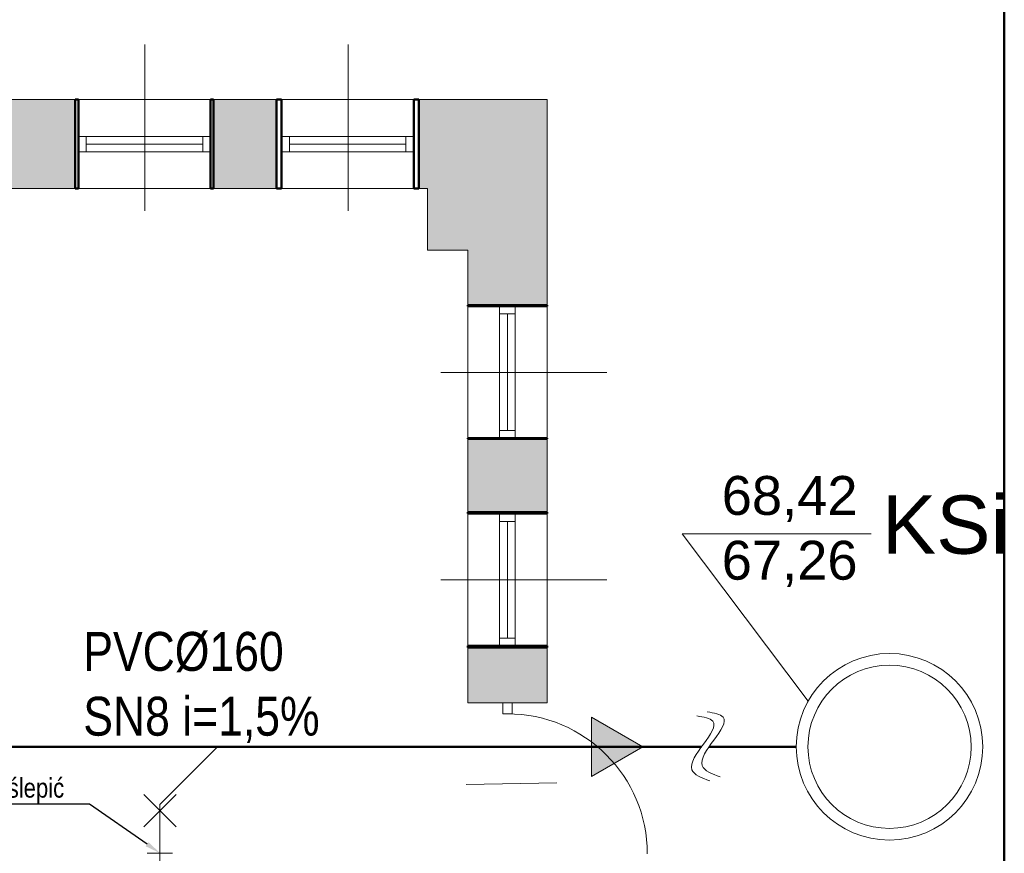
# Model space of a CAD drawing. Header units: millimetres. Extents: x -23540 to 53212, y -37964 to 41185.
# Tile 106 of 203: x -1908 to -1275, y -30277 to -29740. Entities that reach past the tile are written whole.
import ezdxf
from ezdxf import colors
from ezdxf.entities.mleader import LeaderData, LeaderLine
from ezdxf.math import Vec2, Vec3

# ---------------------------------------------------------------- set-up
doc = ezdxf.new("R2010")
doc.units = ezdxf.units.MM
doc.linetypes.add('DIVIDEX2', pattern=[2.5, 1, -0.5, 0, -0.5, 0, -0.5])
doc.layers.get('0').update_dxf_attribs({"lineweight": 18})
for name, color, linetype, lineweight in [('BA_KS_ist.', 34, 'Continuous', 50), ('Cienka', 7, 'Continuous', 18), ('M_Ramki rysunków', 2, 'Continuous', 18), ('MM_KS_OPISY', 7, 'Continuous', 9), ('mm_sprężone', 7, 'Continuous', 50), ('mm_wentylacja_bloki', 7, 'Continuous', 18), ('PG_WIDOKOWE_CIENKIE', 1, 'Continuous', 18), ('PG_ŚCIANY_DZIAŁOWE', 3, 'Continuous', 18), ('PG_ŚCIANY_SŁUPY', 4, 'Continuous', 18), ('Przekrojowa', 60, 'Continuous', 18)]:
    doc.layers.add(name, color=color, linetype=linetype, lineweight=lineweight)
doc.styles.add('BIKTS', font='bikromsw.shx', dxfattribs={"width": 0.85})
doc.styles.get("Standard").update_dxf_attribs({"font": 'arial.ttf'})

# ---------------------------------------------------------------- blocks, each defined once
blk = doc.blocks.new('ksstrz')
at = {"layer": 'mm_sprężone', "linetype": 'DIVIDEX2', "lineweight": 30}
h = blk.add_hatch(color=256, dxfattribs=at)
h.dxf.hatch_style = 1
h.paths.add_polyline_path([(28045.5, -44864.49), (28060.5, -44838.51), (28030.5, -44838.51)])
at = {"layer": 'mm_wentylacja_bloki'}
for p, q in [((28030.5, -44838.51), (28045.5, -44864.49)), ((28060.5, -44838.51), (28030.5, -44838.51)), ((28045.5, -44864.49), (28060.5, -44838.51))]:
    blk.add_line(p, q, dxfattribs=at)

msp = doc.modelspace()

# ---------------------------------------------------------------- hatches: boundary and pattern name
at = {"layer": 'PG_ŚCIANY_DZIAŁOWE', "true_color": 0x636466, "transparency": 33554610}
h = msp.add_hatch(color=251, dxfattribs=at)
h.dxf.hatch_style = 1
h.paths.add_polyline_path([(-1872.41, -29791.84), (-1914.41, -29791.84), (-1914.41, -29849.09), (-1872.41, -29849.09)])
h = msp.add_hatch(color=251, dxfattribs=at)
h.dxf.hatch_style = 1
h.paths.add_polyline_path([(-1742.91, -29791.84), (-1783.41, -29791.84), (-1783.41, -29849.09), (-1742.91, -29849.09)])
h = msp.add_hatch(color=251, dxfattribs=at)
h.dxf.hatch_style = 1
h.paths.add_polyline_path([(-1568.91, -29791.84), (-1651.41, -29791.84), (-1651.41, -29849.09), (-1645.91, -29849.09), (-1645.91, -29888.59), (-1632.25, -29888.59), (-1619.91, -29888.59), (-1619.91, -29924.09), (-1568.91, -29924.09)])
h = msp.add_hatch(color=251, dxfattribs=at)
h.dxf.hatch_style = 1
h.paths.add_polyline_path([(-1568.91, -30010.09), (-1619.91, -30010.09), (-1619.91, -30057.09), (-1568.91, -30057.09)])
h = msp.add_hatch(color=251, dxfattribs=at)
h.dxf.hatch_style = 1
h.paths.add_polyline_path([(-1568.91, -30144.09), (-1619.91, -30144.09), (-1619.91, -30179.84), (-1568.91, -30179.84)])

# ---------------------------------------------------------------- linework, layer by layer
at = {"color": 251, "lineweight": 20, "true_color": 0x636466}
for p, q in [((-1827.69, -29756.44), (-1827.69, -29863.26)), ((-1696.94, -29756.44), (-1696.94, -29863.26)), ((-1872.41, -29849.09), (-1872.41, -29791.84)), ((-1783.41, -29849.09), (-1783.41, -29791.84)), ((-1742.91, -29849.09), (-1742.91, -29791.84)), ((-1651.41, -29849.09), (-1651.41, -29791.84)), ((-1645.91, -29849.09), (-2173.91, -29849.09)), ((-1645.91, -29888.59), (-1645.91, -29849.09)), ((-1645.91, -29888.59), (-1619.91, -29888.59)), ((-1619.91, -29924.09), (-1568.91, -29924.09)), ((-1589.41, -29924.59), (-1599.41, -29924.59)), ((-1530.38, -29967.31), (-1637.2, -29967.31)), ((-1589.41, -30009.59), (-1599.41, -30009.59)), ((-1619.91, -30057.09), (-1568.91, -30057.09)), ((-1619.91, -30057.09), (-1568.91, -30057.09)), ((-1619.91, -30057.09), (-1568.91, -30057.09)), ((-1589.41, -30058.09), (-1599.41, -30058.09)), ((-1530.38, -30100.59), (-1637.2, -30100.59)), ((-1619.91, -30144.09), (-1568.91, -30144.09)), ((-1589.41, -30143.09), (-1599.41, -30143.09)), ((-1619.91, -30179.84), (-1568.91, -30179.84))]:
    msp.add_line(p, q, dxfattribs=at)
at = {"color": 251, "true_color": 0x636466}
for p, q in [((-1785.41, -29815.46), (-1870.41, -29815.46)), ((-1870.41, -29815.46), (-1870.41, -29825.46)), ((-1865.41, -29815.46), (-1865.41, -29825.46)), ((-1790.41, -29815.46), (-1790.41, -29825.46)), ((-1785.41, -29815.46), (-1785.41, -29825.46)), ((-1654.66, -29815.46), (-1739.66, -29815.46)), ((-1739.66, -29815.46), (-1739.66, -29825.46)), ((-1734.66, -29815.46), (-1734.66, -29825.46)), ((-1659.66, -29815.46), (-1659.66, -29825.46)), ((-1654.66, -29815.46), (-1654.66, -29825.46)), ((-1790.41, -29820.46), (-1865.41, -29820.46)), ((-1659.66, -29820.46), (-1734.66, -29820.46)), ((-1785.41, -29825.46), (-1870.41, -29825.46)), ((-1654.66, -29825.46), (-1739.66, -29825.46)), ((-1599.41, -30009.59), (-1599.41, -29924.59)), ((-1589.41, -29929.59), (-1599.41, -29929.59)), ((-1594.41, -30004.59), (-1594.41, -29929.59)), ((-1589.41, -30009.59), (-1589.41, -29924.59)), ((-1589.41, -30004.59), (-1599.41, -30004.59)), ((-1599.41, -30143.09), (-1599.41, -30058.09)), ((-1589.41, -30143.09), (-1589.41, -30058.09)), ((-1589.41, -30063.09), (-1599.41, -30063.09)), ((-1594.41, -30138.09), (-1594.41, -30063.09)), ((-1589.41, -30138.09), (-1599.41, -30138.09)), ((-1597.41, -30179.84), (-1591.41, -30179.84)), ((-1597.41, -30179.84), (-1597.41, -30186.84)), ((-1591.41, -30186.84), (-1591.41, -30179.84)), ((-1597.41, -30186.84), (-1591.41, -30186.84))]:
    msp.add_line(p, q, dxfattribs=at)
at = {"color": 251, "lineweight": 20, "true_color": 0x636466}
msp.add_arc((-1594.41, -30276.84), 90, 0, 90, dxfattribs=at)
at = {"layer": 'BA_KS_ist.', "linetype": 'Continuous', "ltscale": 25}
for points in [[(-2842.34, -30020.52), (-2654.82, -30208.04), (-1469.5, -30208.04)], [(-1464.7, -30208.04), (-1408.57, -30208.04)]]:
    msp.add_lwpolyline(points, dxfattribs=at)
at = {"layer": 'BA_KS_ist.', "linetype": 'Continuous', "lineweight": 15, "ltscale": 25}
for radius in [60, 52.5]:
    msp.add_circle((-1348.57, -30208.04), radius, dxfattribs=at)
at = {"layer": 'Cienka', "color": 251, "true_color": 0x636466}
msp.add_line((-1620.94, -30232.37), (-1562.67, -30231.21), dxfattribs=at)
at = {"layer": 'M_Ramki rysunków', "color": 18, "lineweight": 50, "true_color": 0x000000}
msp.add_line((-1274.73, -28995.36), (-1274.73, -33095.36), dxfattribs=at)
at = {"layer": 'MM_KS_OPISY'}
for q in [(-1360.4, -30071.19), (-1400.96, -30178.8)]:
    msp.add_line((-1481.9, -30071.19), q, dxfattribs=at)
for points in [[(-1472.5, -30188.18), (-1462.28, -30191.58), (-1475.72, -30222.78), (-1464.17, -30229.97)], [(-1465.87, -30185.57), (-1455.65, -30188.97), (-1469.08, -30220.18), (-1457.54, -30227.36)]]:
    msp.add_spline(points, degree=3, dxfattribs=at)
at = {"layer": 'PG_WIDOKOWE_CIENKIE', "color": 251, "lineweight": 50, "true_color": 0x636466}
for p, q in [((-1870.41, -29791.84), (-1872.41, -29791.84)), ((-1872.41, -29791.84), (-1872.41, -29849.09)), ((-1870.41, -29849.09), (-1870.41, -29791.84)), ((-1783.41, -29791.84), (-1785.41, -29791.84)), ((-1785.41, -29791.84), (-1785.41, -29849.09)), ((-1783.41, -29849.09), (-1783.41, -29791.84)), ((-1739.66, -29791.84), (-1742.91, -29791.84)), ((-1742.91, -29791.84), (-1742.91, -29849.09)), ((-1739.66, -29849.09), (-1739.66, -29791.84)), ((-1651.41, -29791.84), (-1654.66, -29791.84)), ((-1654.66, -29791.84), (-1654.66, -29849.09)), ((-1651.41, -29849.09), (-1651.41, -29791.84)), ((-1872.41, -29849.09), (-1870.41, -29849.09)), ((-1785.41, -29849.09), (-1783.41, -29849.09)), ((-1742.91, -29849.09), (-1739.66, -29849.09)), ((-1654.66, -29849.09), (-1651.41, -29849.09)), ((-1619.91, -29924.09), (-1568.91, -29924.09)), ((-1619.91, -29924.59), (-1619.91, -29924.09)), ((-1568.91, -29924.59), (-1619.91, -29924.59)), ((-1568.91, -29924.09), (-1568.91, -29924.59)), ((-1619.91, -30009.59), (-1568.91, -30009.59)), ((-1619.91, -30010.09), (-1619.91, -30009.59)), ((-1568.91, -30010.09), (-1619.91, -30010.09)), ((-1568.91, -30009.59), (-1568.91, -30010.09)), ((-1619.91, -30057.09), (-1568.91, -30057.09)), ((-1619.91, -30058.09), (-1619.91, -30057.09)), ((-1568.91, -30058.09), (-1619.91, -30058.09)), ((-1568.91, -30057.09), (-1568.91, -30058.09)), ((-1619.91, -30143.09), (-1568.91, -30143.09)), ((-1619.91, -30144.09), (-1619.91, -30143.09)), ((-1568.91, -30144.09), (-1619.91, -30144.09)), ((-1568.91, -30143.09), (-1568.91, -30144.09))]:
    msp.add_line(p, q, dxfattribs=at)
at = {"layer": 'PG_ŚCIANY_SŁUPY', "color": 251, "true_color": 0x636466}
for p, q in [((-2186.41, -29791.84), (-1568.91, -29791.84)), ((-1568.91, -30179.84), (-1568.91, -29791.84)), ((-1619.91, -30179.84), (-1619.91, -29888.59))]:
    msp.add_line(p, q, dxfattribs=at)
at = {"layer": 'Przekrojowa'}
for p, q in [((-2654.82, -30208.04), (-1469.5, -30208.04)), ((-1817.98, -30245.08), (-1780.95, -30208.04)), ((-1464.7, -30208.04), (-1408.57, -30208.04)), ((-1817.98, -31756.81), (-1817.98, -30245.08)), ((-1826.06, -30276.38), (-1809.9, -30276.38))]:
    msp.add_line(p, q, dxfattribs=at)
at = {"layer": 'Przekrojowa', "color": 1}
for p, q in [((-1828.37, -30259.43), (-1807.6, -30238.66)), ((-1807.6, -30259.43), (-1828.37, -30238.66))]:
    msp.add_line(p, q, dxfattribs=at)

# ---------------------------------------------------------------- block references
at = {"layer": 'mm_sprężone', "color": 2, "linetype": 'DIVIDEX2', "lineweight": 30, "xscale": 1.27, "yscale": 1.27, "zscale": 1.27, "rotation": 210.0000000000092}
msp.add_blockref('ksstrz', (57794.59, -61724.41), dxfattribs=at)

# ---------------------------------------------------------------- texts
at = {"layer": 'MM_KS_OPISY', "insert": (-1456.52, -30033.9), "char_height": 25, "width": 315.9864, "attachment_point": 1}
msp.add_mtext('68,42\\P67,26', dxfattribs=at)
at = {"layer": 'MM_KS_OPISY', "attachment_point": 1}
for s, width, insert, char_height in [('KSi', 6.3197, (-1353.49, -30046.43), 37.5), ('\\fArial Narrow|b0|i0|c238|p34;PVC%%C160\\PSN8 i=1,5%', 169.5954, (-1867.24, -30134.2), 25)]:
    msp.add_mtext_dynamic_manual_height_columns(s, width=width, gutter_width=1, heights=[0], dxfattribs=dict(at, insert=insert, char_height=char_height))

# ---------------------------------------------------------------- leaders
at = {"layer": 'Przekrojowa', "color": 1}
ml = msp.add_multileader_mtext('Standard', dxfattribs=at)
ml.set_content('Zaślepić', color=1, style='BIKTS')
ml.set_leader_properties()
ml.build(insert=Vec2(0, 0))
ml.multileader.update_dxf_attribs({"text_left_attachment_type": 5, "text_right_attachment_type": 5, "arrow_head_size": 10})
ctx = ml.context
ctx.base_point, ctx.char_height, ctx.arrow_head_size, ctx.plane_origin = Vec3(-1934.45, -30244.91), 12.5, 10, Vec3(-1817.98, -30276.38)
ctx.left_attachment, ctx.right_attachment = 5, 5
notes = []
notes.append((ctx, [(0, (1, 1, 0), (-1863.32, -30244.91), (-1, 0), 5.9, [(0, [(-1817.98, -30276.38)], 0, [])])]))
ctx.mtext.insert, ctx.mtext.flow_direction = Vec3(-1932.45, -30228.24), 5
for ctx, leaders in notes:
    for number, flags, end, landing, length, lines in leaders:
        leader = LeaderData()
        leader.index, (leader.has_last_leader_line, leader.has_dogleg_vector, leader.attachment_direction) = number, flags
        leader.last_leader_point, leader.dogleg_vector, leader.dogleg_length = Vec3(end), Vec3(landing), length
        for number, points, colour, breaks in lines:
            line = LeaderLine()
            line.index, line.vertices, line.color, line.breaks = number, Vec3.list(points), colors.encode_raw_color(colour), breaks
            leader.lines.append(line)
        ctx.leaders.append(leader)

doc.saveas('drawing.dxf')
